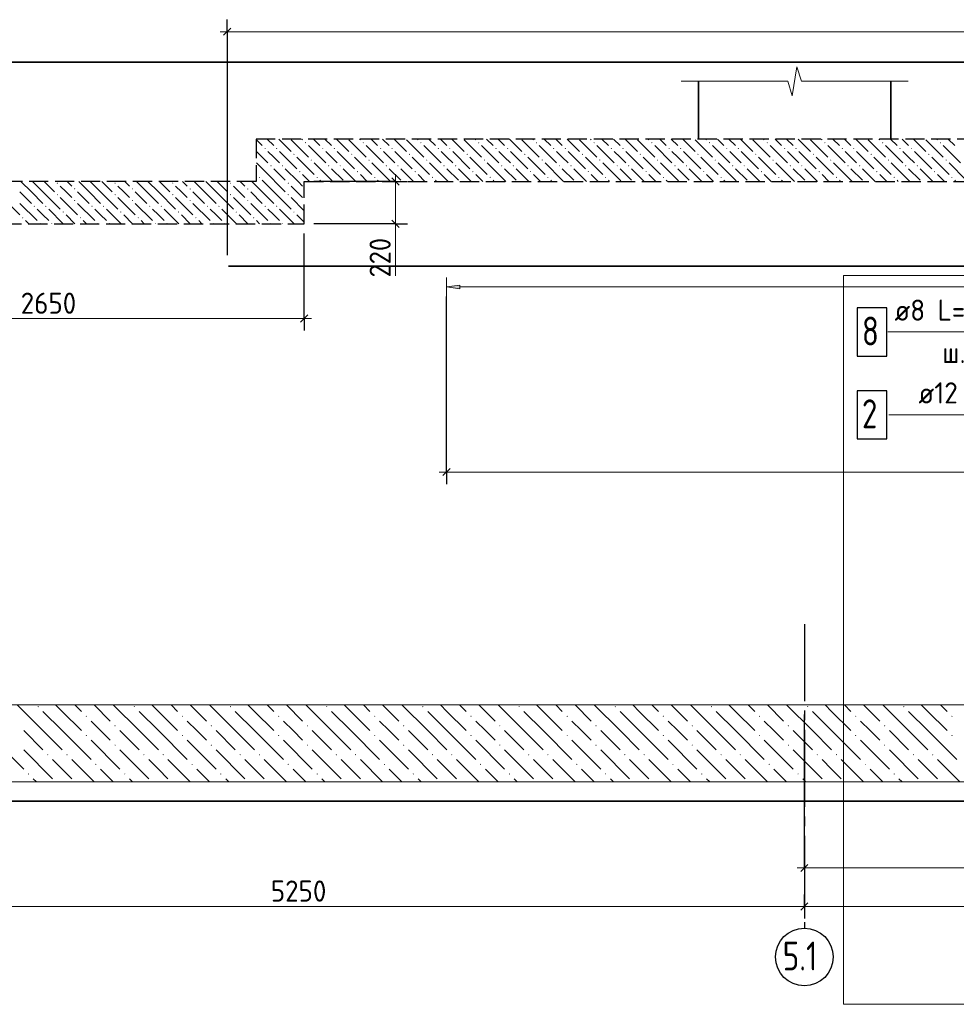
# Model space of a CAD drawing. Header units: millimetres. Extents: x 0 to 59400, y 0 to 42000.
# Tile 6 of 37: x 7629 to 17367, y 17238 to 27471. Entities that reach past the tile are written whole.
import ezdxf

# ---------------------------------------------------------------- set-up
doc = ezdxf.new("R2010")
doc.units = ezdxf.units.MM
doc.linetypes.add('______2', pattern=[270, 200, -70])
doc.linetypes.add('______5', pattern=[1100, 800, -100, 100, -100])
for name, color, linetype, lineweight in [('Standard', 7, 'Continuous', 25), ('ЖБ Перекрытие верхний уровень', 7, '______2', 25), ('ЖБ Перекрытие нижний уровень с отделкой', 7, '______2', 25), ('ЖБ Пилон', 7, 'Continuous', 35), ('Позиционная метка линия выноска', 7, 'Continuous', 13), ('Размерная линия_ общее', 7, 'Continuous', 13), ('Стена обрамление П-обр.', 7, 'Continuous', 35), ('Фоновоя арматура Х1', 52, 'Continuous', 25)]:
    doc.layers.add(name, color=color, linetype=linetype, lineweight=lineweight)
doc.layers.add('Оси', color=7, linetype='______5')
doc.layers.add('Размерная выноска', color=7, linetype='Continuous')
doc.layers.add('Стена ДОП арматура У', color=7, linetype='Continuous', lineweight=35, true_color=0x5a2814)
doc.layers.add('Стена ДОП арматура Х', color=7, linetype='Continuous', lineweight=35, true_color=0x50140a)
doc.styles.add('ISOCPEUR', font='txt')

msp = doc.modelspace()

# ---------------------------------------------------------------- hatches: boundary and pattern name
at = {"layer": 'ЖБ Перекрытие верхний уровень', "linetype": 'Continuous', "lineweight": 18, "transparency": 33554687}
for points in [[(10595, 26192), (10601, 26198), (10608, 26192), (10601, 26185)], [(11195, 26192), (11201, 26198), (11208, 26192), (11201, 26185)], [(11795, 26192), (11801, 26198), (11808, 26192), (11801, 26185)], [(12395, 26192), (12401, 26198), (12408, 26192), (12401, 26185)], [(12995, 26192), (13001, 26198), (13008, 26192), (13001, 26185)], [(13595, 26192), (13601, 26198), (13608, 26192), (13601, 26185)], [(14195, 26192), (14201, 26198), (14208, 26192), (14201, 26185)], [(14795, 26192), (14801, 26198), (14808, 26192), (14801, 26185)], [(15395, 26192), (15401, 26198), (15408, 26192), (15401, 26185)], [(15995, 26192), (16001, 26198), (16008, 26192), (16001, 26185)], [(16595, 26192), (16601, 26198), (16608, 26192), (16601, 26185)], [(17195, 26192), (17201, 26198), (17208, 26192), (17201, 26185)], [(10175, 26132), (10181, 26138), (10188, 26132), (10181, 26125)], [(10295, 26132), (10301, 26138), (10308, 26132), (10301, 26125)], [(10775, 26132), (10781, 26138), (10788, 26132), (10781, 26125)], [(10895, 26132), (10901, 26138), (10908, 26132), (10901, 26125)], [(11375, 26132), (11381, 26138), (11388, 26132), (11381, 26125)], [(11495, 26132), (11501, 26138), (11508, 26132), (11501, 26125)], [(11975, 26132), (11981, 26138), (11988, 26132), (11981, 26125)], [(12095, 26132), (12101, 26138), (12108, 26132), (12101, 26125)], [(12575, 26132), (12581, 26138), (12588, 26132), (12581, 26125)], [(12695, 26132), (12701, 26138), (12708, 26132), (12701, 26125)], [(13175, 26132), (13181, 26138), (13188, 26132), (13181, 26125)], [(13295, 26132), (13301, 26138), (13308, 26132), (13301, 26125)], [(13775, 26132), (13781, 26138), (13788, 26132), (13781, 26125)], [(13895, 26132), (13901, 26138), (13908, 26132), (13901, 26125)], [(14375, 26132), (14381, 26138), (14388, 26132), (14381, 26125)], [(14495, 26132), (14501, 26138), (14508, 26132), (14501, 26125)], [(14975, 26132), (14981, 26138), (14988, 26132), (14981, 26125)], [(15095, 26132), (15101, 26138), (15108, 26132), (15101, 26125)], [(15575, 26132), (15581, 26138), (15588, 26132), (15581, 26125)], [(15695, 26132), (15701, 26138), (15708, 26132), (15701, 26125)], [(16175, 26132), (16181, 26138), (16188, 26132), (16181, 26125)], [(16295, 26132), (16301, 26138), (16308, 26132), (16301, 26125)], [(16775, 26132), (16781, 26138), (16788, 26132), (16781, 26125)], [(16895, 26132), (16901, 26138), (16908, 26132), (16901, 26125)], [(10475, 26072), (10481, 26078), (10488, 26072), (10481, 26065)], [(10655, 26012), (10661, 26018), (10668, 26012), (10661, 26005)], [(11075, 26072), (11081, 26078), (11088, 26072), (11081, 26065)], [(11255, 26012), (11261, 26018), (11268, 26012), (11261, 26005)], [(11675, 26072), (11681, 26078), (11688, 26072), (11681, 26065)], [(11855, 26012), (11861, 26018), (11868, 26012), (11861, 26005)], [(12275, 26072), (12281, 26078), (12288, 26072), (12281, 26065)], [(12455, 26012), (12461, 26018), (12468, 26012), (12461, 26005)], [(12875, 26072), (12881, 26078), (12888, 26072), (12881, 26065)], [(13055, 26012), (13061, 26018), (13068, 26012), (13061, 26005)], [(13475, 26072), (13481, 26078), (13488, 26072), (13481, 26065)], [(13655, 26012), (13661, 26018), (13668, 26012), (13661, 26005)], [(14075, 26072), (14081, 26078), (14088, 26072), (14081, 26065)], [(14255, 26012), (14261, 26018), (14268, 26012), (14261, 26005)], [(14675, 26072), (14681, 26078), (14688, 26072), (14681, 26065)], [(14855, 26012), (14861, 26018), (14868, 26012), (14861, 26005)], [(15275, 26072), (15281, 26078), (15288, 26072), (15281, 26065)], [(15455, 26012), (15461, 26018), (15468, 26012), (15461, 26005)], [(15875, 26072), (15881, 26078), (15888, 26072), (15881, 26065)], [(16055, 26012), (16061, 26018), (16068, 26012), (16061, 26005)], [(16475, 26072), (16481, 26078), (16488, 26072), (16481, 26065)], [(16655, 26012), (16661, 26018), (16668, 26012), (16661, 26005)], [(17075, 26072), (17081, 26078), (17088, 26072), (17081, 26065)], [(17255, 26012), (17261, 26018), (17268, 26012), (17261, 26005)], [(10235, 25952), (10241, 25958), (10248, 25952), (10241, 25945)], [(10355, 25952), (10361, 25958), (10368, 25952), (10361, 25945)], [(10535, 25892), (10541, 25898), (10548, 25892), (10541, 25885)], [(10835, 25952), (10841, 25958), (10848, 25952), (10841, 25945)], [(10955, 25952), (10961, 25958), (10968, 25952), (10961, 25945)], [(11135, 25892), (11141, 25898), (11148, 25892), (11141, 25885)], [(11435, 25952), (11441, 25958), (11448, 25952), (11441, 25945)], [(11555, 25952), (11561, 25958), (11568, 25952), (11561, 25945)], [(11735, 25892), (11741, 25898), (11748, 25892), (11741, 25885)], [(12035, 25952), (12041, 25958), (12048, 25952), (12041, 25945)], [(12155, 25952), (12161, 25958), (12168, 25952), (12161, 25945)], [(12335, 25892), (12341, 25898), (12348, 25892), (12341, 25885)], [(12635, 25952), (12641, 25958), (12648, 25952), (12641, 25945)], [(12755, 25952), (12761, 25958), (12768, 25952), (12761, 25945)], [(12935, 25892), (12941, 25898), (12948, 25892), (12941, 25885)], [(13235, 25952), (13241, 25958), (13248, 25952), (13241, 25945)], [(13355, 25952), (13361, 25958), (13368, 25952), (13361, 25945)], [(13535, 25892), (13541, 25898), (13548, 25892), (13541, 25885)], [(13835, 25952), (13841, 25958), (13848, 25952), (13841, 25945)], [(13955, 25952), (13961, 25958), (13968, 25952), (13961, 25945)], [(14135, 25892), (14141, 25898), (14148, 25892), (14141, 25885)], [(14435, 25952), (14441, 25958), (14448, 25952), (14441, 25945)], [(14555, 25952), (14561, 25958), (14568, 25952), (14561, 25945)], [(14735, 25892), (14741, 25898), (14748, 25892), (14741, 25885)], [(15035, 25952), (15041, 25958), (15048, 25952), (15041, 25945)], [(15155, 25952), (15161, 25958), (15168, 25952), (15161, 25945)], [(15335, 25892), (15341, 25898), (15348, 25892), (15341, 25885)], [(15635, 25952), (15641, 25958), (15648, 25952), (15641, 25945)], [(15755, 25952), (15761, 25958), (15768, 25952), (15761, 25945)], [(15935, 25892), (15941, 25898), (15948, 25892), (15941, 25885)], [(16235, 25952), (16241, 25958), (16248, 25952), (16241, 25945)], [(16355, 25952), (16361, 25958), (16368, 25952), (16361, 25945)], [(16535, 25892), (16541, 25898), (16548, 25892), (16541, 25885)], [(16835, 25952), (16841, 25958), (16848, 25952), (16841, 25945)], [(16955, 25952), (16961, 25958), (16968, 25952), (16961, 25945)], [(17135, 25892), (17141, 25898), (17148, 25892), (17141, 25885)], [(10115, 25832), (10121, 25838), (10128, 25832), (10121, 25825)], [(10715, 25832), (10721, 25838), (10728, 25832), (10721, 25825)], [(11315, 25832), (11321, 25838), (11328, 25832), (11321, 25825)], [(11915, 25832), (11921, 25838), (11928, 25832), (11921, 25825)], [(12515, 25832), (12521, 25838), (12528, 25832), (12521, 25825)], [(13115, 25832), (13121, 25838), (13128, 25832), (13121, 25825)], [(13715, 25832), (13721, 25838), (13728, 25832), (13721, 25825)], [(14315, 25832), (14321, 25838), (14328, 25832), (14321, 25825)], [(14915, 25832), (14921, 25838), (14928, 25832), (14921, 25825)], [(15515, 25832), (15521, 25838), (15528, 25832), (15521, 25825)], [(16115, 25832), (16121, 25838), (16128, 25832), (16121, 25825)], [(16715, 25832), (16721, 25838), (16728, 25832), (16721, 25825)], [(17315, 25832), (17321, 25838), (17328, 25832), (17321, 25825)]]:
    msp.add_hatch(color=7, dxfattribs=at).paths.add_polyline_path(points, flags=16)
at = {"layer": 'ЖБ Перекрытие нижний уровень с отделкой', "linetype": 'Continuous', "lineweight": 18, "transparency": 33554687}
for points in [[(8015, 25772), (8021, 25778), (8028, 25772), (8021, 25765)], [(8195, 25712), (8201, 25718), (8208, 25712), (8201, 25705)], [(8615, 25772), (8621, 25778), (8628, 25772), (8621, 25765)], [(8795, 25712), (8801, 25718), (8808, 25712), (8801, 25705)], [(9215, 25772), (9221, 25778), (9228, 25772), (9221, 25765)], [(9395, 25712), (9401, 25718), (9408, 25712), (9401, 25705)], [(9815, 25772), (9821, 25778), (9828, 25772), (9821, 25765)], [(9995, 25712), (10001, 25718), (10008, 25712), (10001, 25705)], [(10415, 25772), (10421, 25778), (10428, 25772), (10421, 25765)], [(8015, 25652), (8021, 25658), (8028, 25652), (8021, 25645)], [(8195, 25592), (8201, 25598), (8208, 25592), (8201, 25585)], [(8615, 25652), (8621, 25658), (8628, 25652), (8621, 25645)], [(8795, 25592), (8801, 25598), (8808, 25592), (8801, 25585)], [(9215, 25652), (9221, 25658), (9228, 25652), (9221, 25645)], [(9395, 25592), (9401, 25598), (9408, 25592), (9401, 25585)], [(9815, 25652), (9821, 25658), (9828, 25652), (9821, 25645)], [(9995, 25592), (10001, 25598), (10008, 25592), (10001, 25585)], [(10415, 25652), (10421, 25658), (10428, 25652), (10421, 25645)], [(7775, 25532), (7781, 25538), (7788, 25532), (7781, 25525)], [(7895, 25532), (7901, 25538), (7908, 25532), (7901, 25525)], [(8375, 25532), (8381, 25538), (8388, 25532), (8381, 25525)], [(8495, 25532), (8501, 25538), (8508, 25532), (8501, 25525)], [(8975, 25532), (8981, 25538), (8988, 25532), (8981, 25525)], [(9095, 25532), (9101, 25538), (9108, 25532), (9101, 25525)], [(9575, 25532), (9581, 25538), (9588, 25532), (9581, 25525)], [(9695, 25532), (9701, 25538), (9708, 25532), (9701, 25525)], [(10175, 25532), (10181, 25538), (10188, 25532), (10181, 25525)], [(10295, 25532), (10301, 25538), (10308, 25532), (10301, 25525)], [(7655, 25412), (7661, 25418), (7668, 25412), (7661, 25405)], [(8075, 25472), (8081, 25478), (8088, 25472), (8081, 25465)], [(8255, 25412), (8261, 25418), (8268, 25412), (8261, 25405)], [(8675, 25472), (8681, 25478), (8688, 25472), (8681, 25465)], [(8855, 25412), (8861, 25418), (8868, 25412), (8861, 25405)], [(9275, 25472), (9281, 25478), (9288, 25472), (9281, 25465)], [(9455, 25412), (9461, 25418), (9468, 25412), (9461, 25405)], [(9875, 25472), (9881, 25478), (9888, 25472), (9881, 25465)], [(10055, 25412), (10061, 25418), (10068, 25412), (10061, 25405)], [(10475, 25472), (10481, 25478), (10488, 25472), (10481, 25465)], [(7835, 25352), (7841, 25358), (7848, 25352), (7846, 25350), (7836, 25350)], [(7955, 25352), (7961, 25358), (7968, 25352), (7966, 25350), (7956, 25350)], [(8435, 25352), (8441, 25358), (8448, 25352), (8446, 25350), (8436, 25350)], [(8555, 25352), (8561, 25358), (8568, 25352), (8566, 25350), (8556, 25350)], [(9035, 25352), (9041, 25358), (9048, 25352), (9046, 25350), (9036, 25350)], [(9155, 25352), (9161, 25358), (9168, 25352), (9166, 25350), (9156, 25350)], [(9635, 25352), (9641, 25358), (9648, 25352), (9646, 25350), (9636, 25350)], [(9755, 25352), (9761, 25358), (9768, 25352), (9766, 25350), (9756, 25350)], [(10235, 25352), (10241, 25358), (10248, 25352), (10246, 25350), (10236, 25350)], [(10355, 25352), (10361, 25358), (10368, 25352), (10366, 25350), (10356, 25350)]]:
    msp.add_hatch(color=7, dxfattribs=at).paths.add_polyline_path(points, flags=16)
at = {"layer": 'Стена ДОП арматура Х', "linetype": 'Continuous', "lineweight": 13, "transparency": 33554687}
msp.add_hatch(color=7, dxfattribs=at).paths.add_polyline_path([(12207, 24673), (12067, 24693), (12207, 24713)], flags=16)
at = {"layer": 'Фоновоя арматура Х1', "linetype": 'Continuous', "lineweight": 18, "transparency": 33554687}
for points in [[(7815, 20332), (7821, 20338), (7828, 20332), (7821, 20325)], [(8815, 20332), (8821, 20338), (8828, 20332), (8821, 20325)], [(9815, 20332), (9821, 20338), (9828, 20332), (9821, 20325)], [(10815, 20332), (10821, 20338), (10828, 20332), (10821, 20325)], [(11815, 20332), (11821, 20338), (11828, 20332), (11821, 20325)], [(12815, 20332), (12821, 20338), (12828, 20332), (12821, 20325)], [(13815, 20332), (13821, 20338), (13828, 20332), (13821, 20325)], [(14815, 20332), (14821, 20338), (14828, 20332), (14821, 20325)], [(15815, 20332), (15821, 20338), (15828, 20332), (15821, 20325)], [(16815, 20332), (16821, 20338), (16828, 20332), (16821, 20325)], [(8315, 20232), (8321, 20238), (8328, 20232), (8321, 20225)], [(9315, 20232), (9321, 20238), (9328, 20232), (9321, 20225)], [(10315, 20232), (10321, 20238), (10328, 20232), (10321, 20225)], [(11315, 20232), (11321, 20238), (11328, 20232), (11321, 20225)], [(12315, 20232), (12321, 20238), (12328, 20232), (12321, 20225)], [(13315, 20232), (13321, 20238), (13328, 20232), (13321, 20225)], [(14315, 20232), (14321, 20238), (14328, 20232), (14321, 20225)], [(15315, 20232), (15321, 20238), (15328, 20232), (15321, 20225)], [(16315, 20232), (16321, 20238), (16328, 20232), (16321, 20225)], [(17315, 20232), (17321, 20238), (17328, 20232), (17321, 20225)], [(8615, 20132), (8621, 20138), (8628, 20132), (8621, 20125)], [(9615, 20132), (9621, 20138), (9628, 20132), (9621, 20125)], [(10615, 20132), (10621, 20138), (10628, 20132), (10621, 20125)], [(11615, 20132), (11621, 20138), (11628, 20132), (11621, 20125)], [(12615, 20132), (12621, 20138), (12628, 20132), (12621, 20125)], [(13615, 20132), (13621, 20138), (13628, 20132), (13621, 20125)], [(14615, 20132), (14621, 20138), (14628, 20132), (14621, 20125)], [(15615, 20132), (15621, 20138), (15628, 20132), (15621, 20125)], [(16615, 20132), (16621, 20138), (16628, 20132), (16621, 20125)], [(8315, 20032), (8321, 20038), (8328, 20032), (8321, 20025)], [(9315, 20032), (9321, 20038), (9328, 20032), (9321, 20025)], [(10315, 20032), (10321, 20038), (10328, 20032), (10321, 20025)], [(11315, 20032), (11321, 20038), (11328, 20032), (11321, 20025)], [(12315, 20032), (12321, 20038), (12328, 20032), (12321, 20025)], [(13315, 20032), (13321, 20038), (13328, 20032), (13321, 20025)], [(14315, 20032), (14321, 20038), (14328, 20032), (14321, 20025)], [(15315, 20032), (15321, 20038), (15328, 20032), (15321, 20025)], [(16315, 20032), (16321, 20038), (16328, 20032), (16321, 20025)], [(17315, 20032), (17321, 20038), (17328, 20032), (17321, 20025)], [(8615, 19932), (8621, 19938), (8628, 19932), (8621, 19925)], [(9615, 19932), (9621, 19938), (9628, 19932), (9621, 19925)], [(10615, 19932), (10621, 19938), (10628, 19932), (10621, 19925)], [(11615, 19932), (11621, 19938), (11628, 19932), (11621, 19925)], [(12615, 19932), (12621, 19938), (12628, 19932), (12621, 19925)], [(13615, 19932), (13621, 19938), (13628, 19932), (13621, 19925)], [(14615, 19932), (14621, 19938), (14628, 19932), (14621, 19925)], [(15615, 19932), (15621, 19938), (15628, 19932), (15621, 19925)], [(16615, 19932), (16621, 19938), (16628, 19932), (16621, 19925)], [(7915, 19832), (7921, 19838), (7928, 19832), (7921, 19825)], [(8115, 19832), (8121, 19838), (8128, 19832), (8121, 19825)], [(8915, 19832), (8921, 19838), (8928, 19832), (8921, 19825)], [(9115, 19832), (9121, 19838), (9128, 19832), (9121, 19825)], [(9915, 19832), (9921, 19838), (9928, 19832), (9921, 19825)], [(10115, 19832), (10121, 19838), (10128, 19832), (10121, 19825)], [(10915, 19832), (10921, 19838), (10928, 19832), (10921, 19825)], [(11115, 19832), (11121, 19838), (11128, 19832), (11121, 19825)], [(11915, 19832), (11921, 19838), (11928, 19832), (11921, 19825)], [(12115, 19832), (12121, 19838), (12128, 19832), (12121, 19825)], [(12915, 19832), (12921, 19838), (12928, 19832), (12921, 19825)], [(13115, 19832), (13121, 19838), (13128, 19832), (13121, 19825)], [(13915, 19832), (13921, 19838), (13928, 19832), (13921, 19825)], [(14115, 19832), (14121, 19838), (14128, 19832), (14121, 19825)], [(14915, 19832), (14921, 19838), (14928, 19832), (14921, 19825)], [(15115, 19832), (15121, 19838), (15128, 19832), (15121, 19825)], [(15915, 19832), (15921, 19838), (15928, 19832), (15921, 19825)], [(16115, 19832), (16121, 19838), (16128, 19832), (16121, 19825)], [(16915, 19832), (16921, 19838), (16928, 19832), (16921, 19825)], [(17115, 19832), (17121, 19838), (17128, 19832), (17121, 19825)], [(8415, 19732), (8421, 19738), (8428, 19732), (8421, 19725)], [(9415, 19732), (9421, 19738), (9428, 19732), (9421, 19725)], [(10415, 19732), (10421, 19738), (10428, 19732), (10421, 19725)], [(11415, 19732), (11421, 19738), (11428, 19732), (11421, 19725)], [(12415, 19732), (12421, 19738), (12428, 19732), (12421, 19725)], [(13415, 19732), (13421, 19738), (13428, 19732), (13421, 19725)], [(14415, 19732), (14421, 19738), (14428, 19732), (14421, 19725)], [(15415, 19732), (15421, 19738), (15428, 19732), (15421, 19725)], [(16415, 19732), (16421, 19738), (16428, 19732), (16421, 19725)], [(7715, 19632), (7721, 19638), (7728, 19632), (7721, 19625)], [(8715, 19632), (8721, 19638), (8728, 19632), (8721, 19625)], [(9715, 19632), (9721, 19638), (9728, 19632), (9721, 19625)], [(10715, 19632), (10721, 19638), (10728, 19632), (10721, 19625)], [(11715, 19632), (11721, 19638), (11728, 19632), (11721, 19625)], [(12715, 19632), (12721, 19638), (12728, 19632), (12721, 19625)], [(13715, 19632), (13721, 19638), (13728, 19632), (13721, 19625)], [(14715, 19632), (14721, 19638), (14728, 19632), (14721, 19625)], [(15715, 19632), (15721, 19638), (15728, 19632), (15721, 19625)], [(16715, 19632), (16721, 19638), (16728, 19632), (16721, 19625)]]:
    msp.add_hatch(color=7, dxfattribs=at).paths.add_polyline_path(points, flags=16)

# ---------------------------------------------------------------- linework, layer by layer
at = {"layer": 'Standard', "color": 7, "linetype": 'Continuous', "lineweight": -3, "transparency": 33554687}
for p, q in [((9787, 27346), (9787, 27471)), ((9787, 27346), (9787, 27221)), ((9787, 27346), (9787, 25022)), ((12067, 22770), (12067, 24593)), ((12067, 22770), (12067, 22895)), ((12067, 22770), (12067, 22645))]:
    msp.add_line(p, q, dxfattribs=at)
at = {"layer": 'Standard', "color": 7, "linetype": 'Continuous', "lineweight": 13, "transparency": 33554687}
for p, q in [((9787, 27346), (9712, 27346)), ((9787, 27346), (27787, 27346)), ((15661, 26680), (15709, 26980)), ((15709, 26980), (15756, 26830)), ((14505, 26830), (15614, 26830)), ((15614, 26830), (15661, 26680)), ((15756, 26830), (16865, 26830)), ((16865, 26830), (16865, 26830)), ((12067, 22770), (11992, 22770)), ((12067, 22770), (31267, 22770))]:
    msp.add_line(p, q, dxfattribs=at)
at = {"layer": 'Standard', "color": 7, "linetype": 'Continuous', "lineweight": 25, "transparency": 33554687}
for p, q in [((9750, 27308), (9825, 27383)), ((12030, 22733), (12105, 22808))]:
    msp.add_line(p, q, dxfattribs=at)
at = {"layer": 'Standard', "color": 254, "linetype": 'Continuous', "lineweight": 35, "true_color": 0xc4c4ff, "transparency": 33554687}
msp.add_lwpolyline([(2848, 19350), (37787, 19350), (37787, 27030), (2848, 27030), (2848, 19350)], dxfattribs=at)
at = {"layer": 'ЖБ Перекрытие верхний уровень', "color": 7, "linetype": '______2', "lineweight": 25, "transparency": 33554687}
for p, q in [((10087, 26230), (10087, 25790)), ((37287, 26230), (10087, 26230)), ((10587, 25790), (36787, 25790))]:
    msp.add_line(p, q, dxfattribs=at)
at = {"layer": 'ЖБ Перекрытие верхний уровень', "color": 9, "linetype": 'Continuous', "lineweight": 18, "true_color": 0xc7c7c7, "transparency": 33554687}
for p, q in [((10087, 26225), (10151, 26162)), ((10203, 26230), (10271, 26162)), ((10323, 26230), (10451, 26102)), ((10451, 26222), (10631, 26042)), ((10571, 26222), (10563, 26230)), ((10683, 26230), (10751, 26162)), ((10803, 26230), (10871, 26162)), ((10923, 26230), (11051, 26102)), ((11051, 26222), (11231, 26042)), ((11171, 26222), (11163, 26230)), ((11283, 26230), (11351, 26162)), ((11403, 26230), (11471, 26162)), ((11523, 26230), (11651, 26102)), ((11651, 26222), (11831, 26042)), ((11771, 26222), (11763, 26230)), ((11883, 26230), (11951, 26162)), ((12003, 26230), (12071, 26162)), ((12123, 26230), (12251, 26102)), ((12251, 26222), (12431, 26042)), ((12371, 26222), (12363, 26230)), ((12483, 26230), (12551, 26162)), ((12603, 26230), (12671, 26162)), ((12723, 26230), (12851, 26102)), ((12851, 26222), (13031, 26042)), ((12971, 26222), (12963, 26230)), ((13083, 26230), (13151, 26162)), ((13203, 26230), (13271, 26162)), ((13323, 26230), (13451, 26102)), ((13451, 26222), (13631, 26042)), ((13571, 26222), (13563, 26230)), ((13683, 26230), (13751, 26162)), ((13803, 26230), (13871, 26162)), ((13923, 26230), (14051, 26102)), ((14051, 26222), (14231, 26042)), ((14171, 26222), (14163, 26230)), ((14283, 26230), (14351, 26162)), ((14403, 26230), (14471, 26162)), ((14523, 26230), (14651, 26102)), ((14651, 26222), (14831, 26042)), ((14771, 26222), (14763, 26230)), ((14883, 26230), (14951, 26162)), ((15003, 26230), (15071, 26162)), ((15123, 26230), (15251, 26102)), ((15251, 26222), (15431, 26042)), ((15371, 26222), (15363, 26230)), ((15483, 26230), (15551, 26162)), ((15603, 26230), (15671, 26162)), ((15723, 26230), (15851, 26102)), ((15851, 26222), (16031, 26042)), ((15971, 26222), (15963, 26230)), ((16083, 26230), (16151, 26162)), ((16203, 26230), (16271, 26162)), ((16323, 26230), (16451, 26102)), ((16451, 26222), (16631, 26042)), ((16571, 26222), (16563, 26230)), ((16683, 26230), (16751, 26162)), ((16803, 26230), (16871, 26162)), ((16923, 26230), (17051, 26102)), ((17051, 26222), (17231, 26042)), ((17171, 26222), (17163, 26230)), ((17283, 26230), (17351, 26162)), ((10087, 26105), (10211, 25982)), ((10271, 26042), (10211, 26102)), ((10331, 26102), (10511, 25922)), ((10631, 26162), (10811, 25982)), ((10871, 26042), (10811, 26102)), ((10931, 26102), (11111, 25922)), ((11231, 26162), (11411, 25982)), ((11471, 26042), (11411, 26102)), ((11531, 26102), (11711, 25922)), ((11831, 26162), (12011, 25982)), ((12071, 26042), (12011, 26102)), ((12131, 26102), (12311, 25922)), ((12431, 26162), (12611, 25982)), ((12671, 26042), (12611, 26102)), ((12731, 26102), (12911, 25922)), ((13031, 26162), (13211, 25982)), ((13271, 26042), (13211, 26102)), ((13331, 26102), (13511, 25922)), ((13631, 26162), (13811, 25982)), ((13871, 26042), (13811, 26102)), ((13931, 26102), (14111, 25922)), ((14231, 26162), (14411, 25982)), ((14471, 26042), (14411, 26102)), ((14531, 26102), (14711, 25922)), ((14831, 26162), (15011, 25982)), ((15071, 26042), (15011, 26102)), ((15131, 26102), (15311, 25922)), ((15431, 26162), (15611, 25982)), ((15671, 26042), (15611, 26102)), ((15731, 26102), (15911, 25922)), ((16031, 26162), (16211, 25982)), ((16271, 26042), (16211, 26102)), ((16331, 26102), (16511, 25922)), ((16631, 26162), (16811, 25982)), ((16871, 26042), (16811, 26102)), ((16931, 26102), (17111, 25922)), ((17231, 26162), (17411, 25982)), ((10331, 25982), (10271, 26042)), ((10511, 26042), (10691, 25862)), ((10931, 25982), (10871, 26042)), ((11111, 26042), (11291, 25862)), ((11531, 25982), (11471, 26042)), ((11711, 26042), (11891, 25862)), ((12131, 25982), (12071, 26042)), ((12311, 26042), (12491, 25862)), ((12731, 25982), (12671, 26042)), ((12911, 26042), (13091, 25862)), ((13331, 25982), (13271, 26042)), ((13511, 26042), (13691, 25862)), ((13931, 25982), (13871, 26042)), ((14111, 26042), (14291, 25862)), ((14531, 25982), (14471, 26042)), ((14711, 26042), (14891, 25862)), ((15131, 25982), (15071, 26042)), ((15311, 26042), (15491, 25862)), ((15731, 25982), (15671, 26042)), ((15911, 26042), (16091, 25862)), ((16331, 25982), (16271, 26042)), ((16511, 26042), (16691, 25862)), ((16931, 25982), (16871, 26042)), ((17111, 26042), (17291, 25862)), ((10271, 25802), (10091, 25982)), ((10271, 25922), (10391, 25802)), ((10391, 25922), (10523, 25790)), ((10871, 25802), (10691, 25982)), ((10871, 25922), (10991, 25802)), ((10991, 25922), (11123, 25790)), ((11471, 25802), (11291, 25982)), ((11471, 25922), (11591, 25802)), ((11591, 25922), (11723, 25790)), ((12071, 25802), (11891, 25982)), ((12071, 25922), (12191, 25802)), ((12191, 25922), (12323, 25790)), ((12671, 25802), (12491, 25982)), ((12671, 25922), (12791, 25802)), ((12791, 25922), (12923, 25790)), ((13271, 25802), (13091, 25982)), ((13271, 25922), (13391, 25802)), ((13391, 25922), (13523, 25790)), ((13871, 25802), (13691, 25982)), ((13871, 25922), (13991, 25802)), ((13991, 25922), (14123, 25790)), ((14471, 25802), (14291, 25982)), ((14471, 25922), (14591, 25802)), ((14591, 25922), (14723, 25790)), ((15071, 25802), (14891, 25982)), ((15071, 25922), (15191, 25802)), ((15191, 25922), (15323, 25790)), ((15671, 25802), (15491, 25982)), ((15671, 25922), (15791, 25802)), ((15791, 25922), (15923, 25790)), ((16271, 25802), (16091, 25982)), ((16271, 25922), (16391, 25802)), ((16391, 25922), (16523, 25790)), ((16871, 25802), (16691, 25982)), ((16871, 25922), (16991, 25802)), ((16991, 25922), (17123, 25790)), ((17471, 25802), (17291, 25982)), ((10087, 25865), (10091, 25862)), ((10151, 25802), (10163, 25790)), ((10271, 25802), (10283, 25790)), ((10643, 25790), (10571, 25862)), ((10751, 25802), (10763, 25790)), ((10871, 25802), (10883, 25790)), ((11243, 25790), (11171, 25862)), ((11351, 25802), (11363, 25790)), ((11471, 25802), (11483, 25790)), ((11843, 25790), (11771, 25862)), ((11951, 25802), (11963, 25790)), ((12071, 25802), (12083, 25790)), ((12443, 25790), (12371, 25862)), ((12551, 25802), (12563, 25790)), ((12671, 25802), (12683, 25790)), ((13043, 25790), (12971, 25862)), ((13151, 25802), (13163, 25790)), ((13271, 25802), (13283, 25790)), ((13643, 25790), (13571, 25862)), ((13751, 25802), (13763, 25790)), ((13871, 25802), (13883, 25790)), ((14243, 25790), (14171, 25862)), ((14351, 25802), (14363, 25790)), ((14471, 25802), (14483, 25790)), ((14843, 25790), (14771, 25862)), ((14951, 25802), (14963, 25790)), ((15071, 25802), (15083, 25790)), ((15443, 25790), (15371, 25862)), ((15551, 25802), (15563, 25790)), ((15671, 25802), (15683, 25790)), ((16043, 25790), (15971, 25862)), ((16151, 25802), (16163, 25790)), ((16271, 25802), (16283, 25790)), ((16643, 25790), (16571, 25862)), ((16751, 25802), (16763, 25790)), ((16871, 25802), (16883, 25790)), ((17243, 25790), (17171, 25862)), ((17351, 25802), (17363, 25790))]:
    msp.add_line(p, q, dxfattribs=at)
at = {"layer": 'ЖБ Перекрытие нижний уровень с отделкой', "color": 7, "linetype": '______2', "lineweight": 25, "transparency": 33554687}
for p, q in [((10087, 25790), (5287, 25790)), ((10587, 25350), (10587, 25790)), ((5287, 25350), (10587, 25350))]:
    msp.add_line(p, q, dxfattribs=at)
at = {"layer": 'ЖБ Перекрытие нижний уровень с отделкой', "color": 9, "linetype": 'Continuous', "lineweight": 18, "true_color": 0xc7c7c7, "transparency": 33554687}
for p, q in [((7751, 25682), (7643, 25790)), ((7763, 25790), (7871, 25682)), ((7883, 25790), (7991, 25682)), ((8123, 25790), (8171, 25742)), ((8351, 25682), (8243, 25790)), ((8363, 25790), (8471, 25682)), ((8483, 25790), (8591, 25682)), ((8723, 25790), (8771, 25742)), ((8951, 25682), (8843, 25790)), ((8963, 25790), (9071, 25682)), ((9083, 25790), (9191, 25682)), ((9323, 25790), (9371, 25742)), ((9551, 25682), (9443, 25790)), ((9563, 25790), (9671, 25682)), ((9683, 25790), (9791, 25682)), ((9923, 25790), (9971, 25742)), ((10151, 25682), (10043, 25790)), ((10163, 25790), (10271, 25682)), ((10283, 25790), (10391, 25682)), ((10523, 25790), (10571, 25742)), ((8111, 25682), (8051, 25742)), ((8711, 25682), (8651, 25742)), ((9311, 25682), (9251, 25742)), ((9911, 25682), (9851, 25742)), ((10511, 25682), (10451, 25742)), ((7451, 25622), (7631, 25442)), ((7631, 25682), (7751, 25562)), ((7751, 25682), (7871, 25562)), ((7871, 25682), (8051, 25502)), ((8051, 25622), (8231, 25442)), ((8171, 25622), (8111, 25682)), ((8231, 25682), (8351, 25562)), ((8351, 25682), (8471, 25562)), ((8471, 25682), (8651, 25502)), ((8651, 25622), (8831, 25442)), ((8771, 25622), (8711, 25682)), ((8831, 25682), (8951, 25562)), ((8951, 25682), (9071, 25562)), ((9071, 25682), (9251, 25502)), ((9251, 25622), (9431, 25442)), ((9371, 25622), (9311, 25682)), ((9431, 25682), (9551, 25562)), ((9551, 25682), (9671, 25562)), ((9671, 25682), (9851, 25502)), ((9851, 25622), (10031, 25442)), ((9971, 25622), (9911, 25682)), ((10031, 25682), (10151, 25562)), ((10151, 25682), (10271, 25562)), ((10271, 25682), (10451, 25502)), ((10451, 25622), (10587, 25485)), ((10571, 25622), (10511, 25682)), ((7631, 25562), (7811, 25382)), ((7871, 25442), (7811, 25502)), ((7931, 25502), (8083, 25350)), ((8231, 25562), (8411, 25382)), ((8471, 25442), (8411, 25502)), ((8531, 25502), (8683, 25350)), ((8831, 25562), (9011, 25382)), ((9071, 25442), (9011, 25502)), ((9131, 25502), (9283, 25350)), ((9431, 25562), (9611, 25382)), ((9671, 25442), (9611, 25502)), ((9731, 25502), (9883, 25350)), ((10031, 25562), (10211, 25382)), ((10271, 25442), (10211, 25502)), ((10331, 25502), (10483, 25350)), ((7723, 25350), (7691, 25382)), ((7931, 25382), (7871, 25442)), ((8111, 25442), (8203, 25350)), ((8323, 25350), (8291, 25382)), ((8531, 25382), (8471, 25442)), ((8711, 25442), (8803, 25350)), ((8923, 25350), (8891, 25382)), ((9131, 25382), (9071, 25442)), ((9311, 25442), (9403, 25350)), ((9523, 25350), (9491, 25382)), ((9731, 25382), (9671, 25442)), ((9911, 25442), (10003, 25350)), ((10123, 25350), (10091, 25382)), ((10331, 25382), (10271, 25442)), ((10511, 25442), (10587, 25365))]:
    msp.add_line(p, q, dxfattribs=at)
at = {"layer": 'ЖБ Пилон', "color": 7, "linetype": 'Continuous', "lineweight": 35, "transparency": 33554687}
for p, q in [((14687, 26230), (14687, 26830)), ((16687, 26830), (16687, 26230))]:
    msp.add_line(p, q, dxfattribs=at)
at = {"layer": 'Оси', "color": 8, "linetype": '______5', "lineweight": -3, "transparency": 33554687}
msp.add_line((15787, 21190), (15787, 18030), dxfattribs=at)
at = {"layer": 'Оси', "color": 7, "linetype": 'Continuous', "lineweight": -3, "transparency": 33554687}
msp.add_circle((15787, 17730), 300, dxfattribs=at)
at = {"layer": 'Позиционная метка линия выноска', "color": 7, "linetype": 'Continuous', "lineweight": 13, "transparency": 33554687}
msp.add_line((16667, 23365), (19465, 23365), dxfattribs=at)
at = {"layer": 'Позиционная метка линия выноска', "color": 240, "linetype": 'Continuous', "lineweight": 13, "transparency": 33554687}
msp.add_lwpolyline([(16195, 24811), (24682, 24811), (24682, 17238), (16195, 17238), (16195, 24811)], dxfattribs=at)
at = {"layer": 'Позиционная метка линия выноска', "color": 7, "linetype": 'Continuous', "lineweight": 13, "transparency": 33554687}
msp.add_lwpolyline([(16655, 24225), (19545, 24225), (19545, 21690), (19945, 21290)], dxfattribs=at)
at = {"layer": 'Размерная выноска', "color": 7, "linetype": 'Continuous', "lineweight": 13, "transparency": 33554687}
msp.add_line((11537, 25350), (11537, 24810), dxfattribs=at)
at = {"layer": 'Размерная линия_ общее', "color": 253, "linetype": 'Continuous', "lineweight": -3, "true_color": 0xa0a0a0, "transparency": 33554687}
for p, q in [((11537, 25790), (10687, 25790)), ((11537, 25790), (11412, 25790)), ((11537, 25790), (11662, 25790)), ((11537, 25350), (10687, 25350)), ((11537, 25350), (11412, 25350)), ((11537, 25350), (11662, 25350)), ((10587, 24364), (10587, 25250)), ((10587, 24364), (10587, 24489)), ((10587, 24364), (10587, 24239)), ((15787, 18655), (15787, 20250)), ((15787, 18655), (15787, 18780)), ((15787, 18655), (15787, 18530)), ((15787, 18255), (15787, 18380)), ((15787, 18255), (15787, 18130)), ((15787, 18255), (15787, 18130))]:
    msp.add_line(p, q, dxfattribs=at)
at = {"layer": 'Размерная линия_ общее', "color": 7, "linetype": 'Continuous', "lineweight": 25, "transparency": 33554687}
for p, q in [((11499, 25827), (11574, 25752)), ((11499, 25387), (11574, 25312)), ((10550, 24327), (10625, 24402)), ((15825, 18692), (15750, 18617)), ((15825, 18292), (15750, 18217))]:
    msp.add_line(p, q, dxfattribs=at)
at = {"layer": 'Размерная линия_ общее', "color": 7, "linetype": 'Continuous', "lineweight": 13, "transparency": 33554687}
for p, q in [((11537, 25790), (11537, 25865)), ((11537, 25790), (11537, 25350)), ((11537, 25350), (11537, 25275)), ((5287, 24364), (10587, 24364)), ((10587, 24364), (10662, 24364)), ((15787, 18655), (15712, 18655)), ((20787, 18655), (15787, 18655)), ((15787, 18255), (5287, 18255)), ((27787, 18255), (15787, 18255))]:
    msp.add_line(p, q, dxfattribs=at)
at = {"layer": 'Стена ДОП арматура У', "color": 19, "linetype": 'Continuous', "lineweight": 35, "true_color": 0x5a2814, "transparency": 33554687}
msp.add_line((33175, 24910), (9799, 24910), dxfattribs=at)
at = {"layer": 'Стена ДОП арматура Х', "color": 251, "linetype": 'Continuous', "lineweight": 13, "true_color": 0x494949, "transparency": 33554687}
for p, q in [((12067, 24693), (12067, 24793)), ((12067, 24693), (12207, 24713)), ((12207, 24673), (12067, 24693)), ((12067, 24693), (12067, 24593)), ((12067, 24693), (12067, 24693)), ((12207, 24713), (12207, 24673)), ((12207, 24693), (31127, 24693))]:
    msp.add_line(p, q, dxfattribs=at)
at = {"layer": 'Стена обрамление П-обр.', "color": 7, "linetype": 'Continuous', "lineweight": 25, "transparency": 33554687}
for points in [[(16336, 23975), (16646, 23975), (16646, 24475), (16336, 24475), (16336, 23975)], [(16336, 23115), (16646, 23115), (16646, 23615), (16336, 23615), (16336, 23115)]]:
    msp.add_lwpolyline(points, dxfattribs=at)
at = {"layer": 'Фоновоя арматура Х1', "color": 7, "linetype": 'Continuous', "lineweight": 13, "transparency": 33554687}
for p, q in [((36787, 20350), (5287, 20350)), ((3048, 19550), (37587, 19550))]:
    msp.add_line(p, q, dxfattribs=at)
at = {"layer": 'Фоновоя арматура Х1', "color": 252, "linetype": 'Continuous', "lineweight": 18, "true_color": 0x8f8f8f, "transparency": 33554687}
for p, q in [((7871, 20082), (7603, 20350)), ((7871, 20282), (8071, 20082)), ((8071, 20282), (8003, 20350)), ((8071, 20282), (8271, 20082)), ((8203, 20350), (8271, 20282)), ((8403, 20350), (8571, 20182)), ((8871, 20082), (8603, 20350)), ((8871, 20282), (9071, 20082)), ((9071, 20282), (9003, 20350)), ((9071, 20282), (9271, 20082)), ((9203, 20350), (9271, 20282)), ((9403, 20350), (9571, 20182)), ((9871, 20082), (9603, 20350)), ((9871, 20282), (10071, 20082)), ((10071, 20282), (10003, 20350)), ((10071, 20282), (10271, 20082)), ((10203, 20350), (10271, 20282)), ((10403, 20350), (10571, 20182)), ((10871, 20082), (10603, 20350)), ((10871, 20282), (11071, 20082)), ((11071, 20282), (11003, 20350)), ((11071, 20282), (11271, 20082)), ((11203, 20350), (11271, 20282)), ((11403, 20350), (11571, 20182)), ((11871, 20082), (11603, 20350)), ((11871, 20282), (12071, 20082)), ((12071, 20282), (12003, 20350)), ((12071, 20282), (12271, 20082)), ((12203, 20350), (12271, 20282)), ((12403, 20350), (12571, 20182)), ((12871, 20082), (12603, 20350)), ((12871, 20282), (13071, 20082)), ((13071, 20282), (13003, 20350)), ((13071, 20282), (13271, 20082)), ((13203, 20350), (13271, 20282)), ((13403, 20350), (13571, 20182)), ((13871, 20082), (13603, 20350)), ((13871, 20282), (14071, 20082)), ((14071, 20282), (14003, 20350)), ((14071, 20282), (14271, 20082)), ((14203, 20350), (14271, 20282)), ((14403, 20350), (14571, 20182)), ((14871, 20082), (14603, 20350)), ((14871, 20282), (15071, 20082)), ((15071, 20282), (15003, 20350)), ((15071, 20282), (15271, 20082)), ((15203, 20350), (15271, 20282)), ((15403, 20350), (15571, 20182)), ((15871, 20082), (15603, 20350)), ((15871, 20282), (16071, 20082)), ((16071, 20282), (16003, 20350)), ((16071, 20282), (16271, 20082)), ((16203, 20350), (16271, 20282)), ((16403, 20350), (16571, 20182)), ((16871, 20082), (16603, 20350)), ((16871, 20282), (17071, 20082)), ((17071, 20282), (17003, 20350)), ((17071, 20282), (17271, 20082)), ((17203, 20350), (17271, 20282)), ((8471, 20082), (8371, 20182)), ((9471, 20082), (9371, 20182)), ((10471, 20082), (10371, 20182)), ((11471, 20082), (11371, 20182)), ((12471, 20082), (12371, 20182)), ((13471, 20082), (13371, 20182)), ((14471, 20082), (14371, 20182)), ((15471, 20082), (15371, 20182)), ((16471, 20082), (16371, 20182)), ((7671, 20082), (7871, 19882)), ((7871, 20082), (8071, 19882)), ((8071, 20082), (8371, 19782)), ((8571, 19982), (8471, 20082)), ((8671, 20082), (8871, 19882)), ((8871, 20082), (9071, 19882)), ((9071, 20082), (9371, 19782)), ((9571, 19982), (9471, 20082)), ((9671, 20082), (9871, 19882)), ((9871, 20082), (10071, 19882)), ((10071, 20082), (10371, 19782)), ((10571, 19982), (10471, 20082)), ((10671, 20082), (10871, 19882)), ((10871, 20082), (11071, 19882)), ((11071, 20082), (11371, 19782)), ((11571, 19982), (11471, 20082)), ((11671, 20082), (11871, 19882)), ((11871, 20082), (12071, 19882)), ((12071, 20082), (12371, 19782)), ((12571, 19982), (12471, 20082)), ((12671, 20082), (12871, 19882)), ((12871, 20082), (13071, 19882)), ((13071, 20082), (13371, 19782)), ((13571, 19982), (13471, 20082)), ((13671, 20082), (13871, 19882)), ((13871, 20082), (14071, 19882)), ((14071, 20082), (14371, 19782)), ((14571, 19982), (14471, 20082)), ((14671, 20082), (14871, 19882)), ((14871, 20082), (15071, 19882)), ((15071, 20082), (15371, 19782)), ((15571, 19982), (15471, 20082)), ((15671, 20082), (15871, 19882)), ((15871, 20082), (16071, 19882)), ((16071, 20082), (16371, 19782)), ((16571, 19982), (16471, 20082)), ((16671, 20082), (16871, 19882)), ((16871, 20082), (17071, 19882)), ((17071, 20082), (17371, 19782)), ((7371, 19982), (7671, 19682)), ((8371, 19982), (8671, 19682)), ((9371, 19982), (9671, 19682)), ((10371, 19982), (10671, 19682)), ((11371, 19982), (11671, 19682)), ((12371, 19982), (12671, 19682)), ((13371, 19982), (13671, 19682)), ((14371, 19982), (14671, 19682)), ((15371, 19982), (15671, 19682)), ((16371, 19982), (16671, 19682)), ((7671, 19882), (7971, 19582)), ((8671, 19882), (8971, 19582)), ((9671, 19882), (9971, 19582)), ((10671, 19882), (10971, 19582)), ((11671, 19882), (11971, 19582)), ((12671, 19882), (12971, 19582)), ((13671, 19882), (13971, 19582)), ((14671, 19882), (14971, 19582)), ((15671, 19882), (15971, 19582)), ((16671, 19882), (16971, 19582)), ((8071, 19682), (7971, 19782)), ((8171, 19782), (8403, 19550)), ((9071, 19682), (8971, 19782)), ((9171, 19782), (9403, 19550)), ((10071, 19682), (9971, 19782)), ((10171, 19782), (10403, 19550)), ((11071, 19682), (10971, 19782)), ((11171, 19782), (11403, 19550)), ((12071, 19682), (11971, 19782)), ((12171, 19782), (12403, 19550)), ((13071, 19682), (12971, 19782)), ((13171, 19782), (13403, 19550)), ((14071, 19682), (13971, 19782)), ((14171, 19782), (14403, 19550)), ((15071, 19682), (14971, 19782)), ((15171, 19782), (15403, 19550)), ((16071, 19682), (15971, 19782)), ((16171, 19782), (16403, 19550)), ((17071, 19682), (16971, 19782)), ((17171, 19782), (17403, 19550)), ((8171, 19582), (8071, 19682)), ((8471, 19682), (8603, 19550)), ((9171, 19582), (9071, 19682)), ((9471, 19682), (9603, 19550)), ((10171, 19582), (10071, 19682)), ((10471, 19682), (10603, 19550)), ((11171, 19582), (11071, 19682)), ((11471, 19682), (11603, 19550)), ((12171, 19582), (12071, 19682)), ((12471, 19682), (12603, 19550)), ((13171, 19582), (13071, 19682)), ((13471, 19682), (13603, 19550)), ((14171, 19582), (14071, 19682)), ((14471, 19682), (14603, 19550)), ((15171, 19582), (15071, 19682)), ((15471, 19682), (15603, 19550)), ((16171, 19582), (16071, 19682)), ((16471, 19682), (16603, 19550)), ((17171, 19582), (17071, 19682)), ((7803, 19550), (7771, 19582)), ((8803, 19550), (8771, 19582)), ((9803, 19550), (9771, 19582)), ((10803, 19550), (10771, 19582)), ((11803, 19550), (11771, 19582)), ((12803, 19550), (12771, 19582)), ((13803, 19550), (13771, 19582)), ((14803, 19550), (14771, 19582)), ((15803, 19550), (15771, 19582)), ((16803, 19550), (16771, 19582))]:
    msp.add_line(p, q, dxfattribs=at)

# ---------------------------------------------------------------- texts
at = {"layer": 'Оси', "color": 7, "linetype": 'Continuous', "lineweight": 25, "transparency": 33554687, "insert": (15562, 17590), "char_height": 300, "width": 568.07, "attachment_point": 7, "style": 'ISOCPEUR'}
msp.add_mtext('\\W0.79;5.1', dxfattribs=at)
at = {"layer": 'Размерная линия_ общее', "color": 7, "linetype": 'Continuous', "lineweight": 25, "transparency": 33554687, "insert": (11487, 24792), "char_height": 220, "width": 561.98, "attachment_point": 7, "rotation": 90, "style": 'ISOCPEUR'}
msp.add_mtext('\\W0.91;220', dxfattribs=at)
at = {"layer": 'Размерная линия_ общее', "color": 7, "linetype": 'Continuous', "lineweight": 25, "transparency": 33554687, "char_height": 220, "attachment_point": 7, "style": 'ISOCPEUR'}
for s, insert, width in [('\\W0.93;2650', (7640, 24414), 718.1), ('\\W0.93;5250', (10240, 18305), 718.09)]:
    msp.add_mtext(s, dxfattribs=dict(at, insert=insert, width=width))
at = {"layer": 'Стена обрамление П-обр.', "color": 7, "linetype": 'Continuous', "lineweight": 13, "transparency": 33554687, "attachment_point": 7, "style": 'ISOCPEUR'}
for s, insert, char_height, width in [('\\W0.93;ø8 L=1165mm ', (16725, 24342), 220, 1949.98), ('\\W0.78;8', (16386, 24085), 300, 326.41), ('\\W0.95;ш.200 ', (17220, 23902), 220, 962.14), ('\\W0.94;ø12 L=1340mm ', (16973, 23482), 220, 2126.49), ('\\W0.78;2', (16386, 23225), 300, 326.41)]:
    msp.add_mtext(s, dxfattribs=dict(at, insert=insert, char_height=char_height, width=width))

doc.saveas('drawing.dxf')
